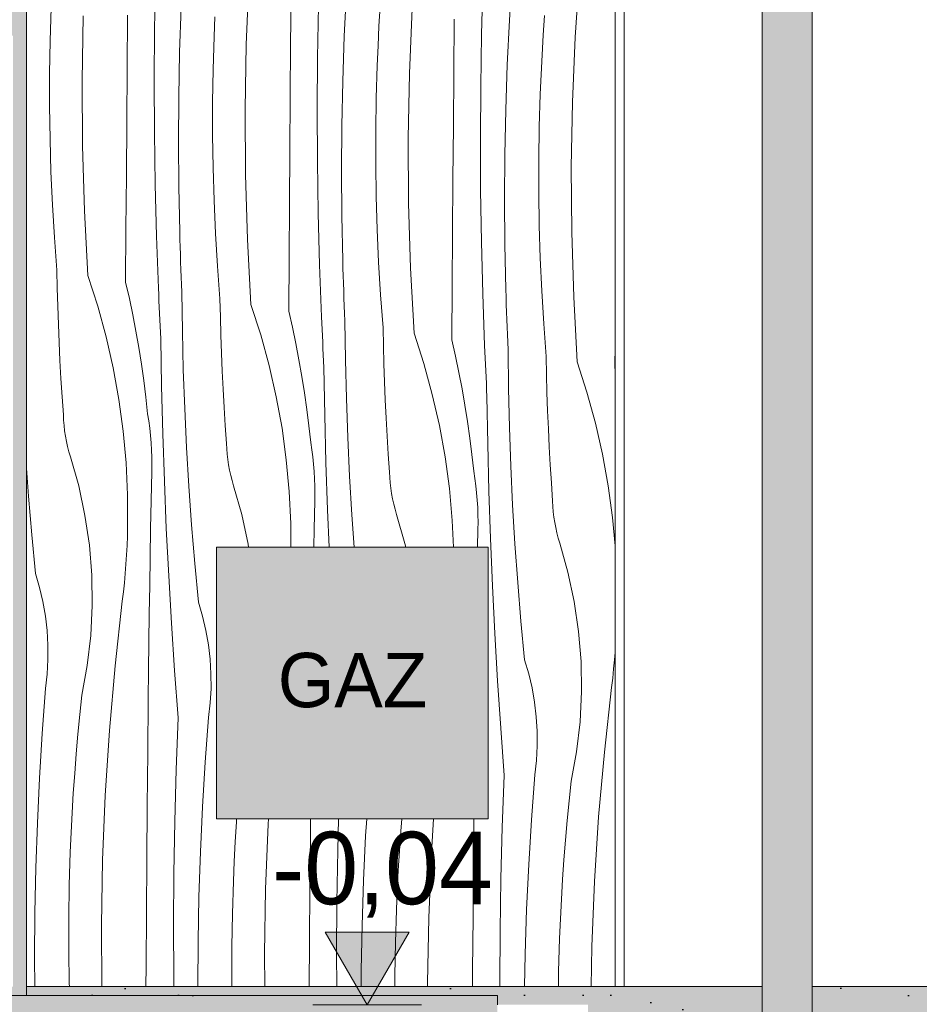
# Model space of a CAD drawing. Extents: x -366324 to -207045, y 68808 to 138616.
# Tile 116 of 170: x -214912 to -212925, y 78970 to 81145. Entities that reach past the tile are written whole.
import ezdxf

# ---------------------------------------------------------------- set-up
doc = ezdxf.new("R2010")
doc.units = 0
doc.header["$MEASUREMENT"] = 0
doc.linetypes.add('Dashed', pattern=[564.444447, 282.222223, -282.222223])
for name, color, linetype, lineweight in [('Arch IS_Nr_Pióra__21', 7, 'Continuous', 9), ('Arch kolorystyka_Nr_Pióra__1', 7, 'Continuous', 25), ('Arch kolorystyka_Nr_Pióra__41', 7, 'Continuous', 15), ('Arch opisy_Nr_Pióra__1', 7, 'Continuous', 25), ('Arch rynny_Nr_Pióra__21', 7, 'Continuous', 9), ('Arch schody_Nr_Pióra__21', 7, 'Continuous', 9), ('Arch wymiary_Nr_Pióra__21', 7, 'Continuous', 9), ('arch wypelnienia_Nr_Pióra__100', 2, 'Continuous', 25), ('Arch ściany zewnętrzne_Nr_Pióra__21', 7, 'Continuous', 9)]:
    doc.layers.add(name, color=color, linetype=linetype, lineweight=lineweight)
doc.layers.add('Arch kolorystyka_Nr_Pióra__22', color=7, linetype='Continuous', lineweight=9, true_color=0x7f7f7f)
doc.layers.add('Arch kolorystyka_Nr_Pióra__81', color=7, linetype='Continuous', lineweight=9, true_color=0x5d5d5d)
doc.layers.add('Arch wymiary', color=7, linetype='Continuous')
doc.styles.add('GENERATED_STYLE_1', font='txt')
doc.styles.add('GENERATED_STYLE_4', font='txt')

# ---------------------------------------------------------------- blocks, each defined once
blk = doc.blocks.new('*X28')
at = {"layer": 'Arch kolorystyka_Nr_Pióra__22', "linetype": 'Continuous'}
for p, q in [((-213685.1, 81105.8), (-213675.8, 81249)), ((-214614, 81124.2), (-214612.1, 81238.7)), ((-214411.4, 81089.5), (-214405.5, 81232.8)), ((-213830.2, 81143.6), (-213824.2, 81242.6)), ((-214313.4, 81091.4), (-214312.4, 81209.5)), ((-214195.1, 81108.1), (-214190.4, 81207.1)), ((-213891.7, 81111.7), (-213888.6, 81226.1)), ((-214844.9, 81098.2), (-214842.7, 81170.6)), ((-214558.7, 81072.6), (-214555.3, 81171.6)), ((-214253.8, 81060.7), (-214251.9, 81175.2)), ((-214118.3, 81130.6), (-214115.6, 81174)), ((-214051.2, 81026), (-214045.3, 81169.3)), ((-214774.1, 81009.6), (-214771.6, 81153)), ((-214674.5, 81036.9), (-214673.6, 81154.9)), ((-214482.5, 81107.1), (-214480.7, 81150.6)), ((-213953.2, 81027.9), (-213952.2, 81145.9)), ((-213834.9, 81044.6), (-213830.2, 81143.6)), ((-213755.4, 81110.5), (-213752.4, 81153.9)), ((-214614.7, 81009.8), (-214614, 81124.2)), ((-214120.5, 81087.1), (-214118.3, 81130.6)), ((-214846, 81025.8), (-214844.9, 81098.2)), ((-214484.7, 81034.7), (-214482.5, 81107.1)), ((-214198.4, 81009), (-214195.1, 81108.1)), ((-213893.6, 80997.2), (-213891.7, 81111.7)), ((-213758.1, 81067), (-213755.4, 81110.5)), ((-213691, 80962.5), (-213685.1, 81105.8)), ((-214413.9, 80946.1), (-214411.4, 81089.5)), ((-214314.3, 80973.4), (-214313.4, 81091.4)), ((-214122.3, 81043.6), (-214120.5, 81087.1)), ((-214560.6, 80973.4), (-214558.7, 81072.6)), ((-214254.5, 80946.3), (-214253.8, 81060.7)), ((-213760.3, 81023.6), (-213758.1, 81067)), ((-214675.4, 80918.9), (-214674.5, 81036.9)), ((-214485.8, 80962.3), (-214484.7, 81034.7)), ((-214124.5, 80971.2), (-214122.3, 81043.6)), ((-213838.2, 80945.5), (-213834.9, 81044.6)), ((-214846, 80953.3), (-214846, 81025.8)), ((-214773.2, 80866.1), (-214774.1, 81009.6)), ((-214614.2, 80895.3), (-214614.7, 81009.8)), ((-214053.7, 80882.6), (-214051.2, 81026)), ((-213954.1, 80909.9), (-213953.2, 81027.9)), ((-213762.1, 80980.1), (-213760.3, 81023.6)), ((-214200.4, 80909.9), (-214198.4, 81009)), ((-213894.3, 80882.7), (-213893.6, 80997.2)), ((-214561.3, 80874.3), (-214560.6, 80973.4)), ((-214315.2, 80855.4), (-214314.3, 80973.4)), ((-214125.6, 80898.8), (-214124.5, 80971.2)), ((-213764.3, 80907.7), (-213762.1, 80980.1)), ((-214844.9, 80880.9), (-214846, 80953.3)), ((-214485.8, 80889.8), (-214485.8, 80962.3)), ((-214413, 80802.6), (-214413.9, 80946.1)), ((-214254, 80831.8), (-214254.5, 80946.3)), ((-213840.2, 80846.4), (-213838.2, 80945.5)), ((-213693.5, 80819), (-213691, 80962.5)), ((-214676.3, 80800.8), (-214675.4, 80918.9)), ((-214201.1, 80810.8), (-214200.4, 80909.9)), ((-213955, 80791.9), (-213954.1, 80909.9)), ((-213765.4, 80835.2), (-213764.3, 80907.7)), ((-214842.8, 80808.5), (-214844.9, 80880.9)), ((-214612.5, 80780.8), (-214614.2, 80895.3)), ((-214484.7, 80817.4), (-214485.8, 80889.8)), ((-214125.6, 80826.3), (-214125.6, 80898.8)), ((-214052.8, 80739.1), (-214053.7, 80882.6)), ((-213893.8, 80768.3), (-213894.3, 80882.7)), ((-214768.9, 80722.7), (-214773.2, 80866.1)), ((-214560.6, 80775.2), (-214561.3, 80874.3)), ((-214316.1, 80737.3), (-214315.2, 80855.4)), ((-213840.9, 80747.3), (-213840.2, 80846.4)), ((-214482.6, 80745), (-214484.7, 80817.4)), ((-214252.3, 80717.3), (-214254, 80831.8)), ((-214124.5, 80753.9), (-214125.6, 80826.3)), ((-213765.4, 80762.8), (-213765.4, 80835.2)), ((-213692.6, 80675.6), (-213693.5, 80819)), ((-214839.5, 80736.1), (-214842.8, 80808.5)), ((-214677.1, 80682.8), (-214676.3, 80800.8)), ((-214408.7, 80659.2), (-214413, 80802.6)), ((-214200.4, 80711.6), (-214201.1, 80810.8)), ((-213955.9, 80673.8), (-213955, 80791.9)), ((-214609.6, 80666.4), (-214612.5, 80780.8)), ((-214558.5, 80676), (-214560.6, 80775.2)), ((-214122.4, 80681.5), (-214124.5, 80753.9)), ((-213892.1, 80653.8), (-213893.8, 80768.3)), ((-213764.3, 80690.4), (-213765.4, 80762.8)), ((-214835.2, 80663.8), (-214839.5, 80736.1)), ((-214479.3, 80672.6), (-214482.6, 80745)), ((-214316.9, 80619.3), (-214316.1, 80737.3)), ((-214048.5, 80595.7), (-214052.8, 80739.1)), ((-213840.2, 80648.1), (-213840.9, 80747.3)), ((-214761.3, 80579.5), (-214768.9, 80722.7)), ((-214249.4, 80602.9), (-214252.3, 80717.3)), ((-214198.3, 80612.5), (-214200.4, 80711.6)), ((-213762.2, 80617.9), (-213764.3, 80690.4)), ((-214829.7, 80591.6), (-214835.2, 80663.8)), ((-214677.9, 80564.8), (-214677.1, 80682.8)), ((-214605.4, 80552), (-214609.6, 80666.4)), ((-214558.1, 80659.4), (-214558.5, 80676)), ((-214475, 80600.3), (-214479.3, 80672.6)), ((-214119.1, 80609.1), (-214122.4, 80681.5)), ((-213956.7, 80555.8), (-213955.9, 80673.8)), ((-213688.3, 80532.2), (-213692.6, 80675.6)), ((-214557.5, 80642.7), (-214558.1, 80659.4)), ((-214557, 80626.1), (-214557.5, 80642.7)), ((-214401.1, 80516), (-214408.7, 80659.2)), ((-213889.2, 80539.4), (-213892.1, 80653.8)), ((-213838.1, 80549), (-213840.2, 80648.1)), ((-214556.4, 80609.5), (-214557, 80626.1)), ((-214317.7, 80501.3), (-214316.9, 80619.3)), ((-213758.9, 80545.6), (-213762.2, 80617.9)), ((-214555.8, 80592.8), (-214556.4, 80609.5)), ((-214469.5, 80528), (-214475, 80600.3)), ((-214245.2, 80488.5), (-214249.4, 80602.9)), ((-214197.9, 80595.9), (-214198.3, 80612.5)), ((-214114.8, 80536.8), (-214119.1, 80609.1)), ((-214828.9, 80551.6), (-214829.7, 80591.6)), ((-214761.3, 80579.5), (-214739.6, 80512.3)), ((-214555.1, 80576.2), (-214555.8, 80592.8)), ((-214554.4, 80559.5), (-214555.1, 80576.2)), ((-214197.3, 80579.2), (-214197.9, 80595.9)), ((-214196.8, 80562.6), (-214197.3, 80579.2)), ((-214040.9, 80452.5), (-214048.5, 80595.7)), ((-214677.9, 80564.8), (-214669.7, 80528.9)), ((-214553.7, 80542.9), (-214554.4, 80559.5)), ((-214196.2, 80545.9), (-214196.8, 80562.6)), ((-213957.4, 80437.8), (-213956.7, 80555.8)), ((-214827.9, 80511.7), (-214828.9, 80551.6)), ((-214604.8, 80538), (-214605.4, 80552)), ((-214604.2, 80524), (-214604.8, 80538)), ((-214552.6, 80457.1), (-214553.7, 80542.9)), ((-214195.6, 80529.3), (-214196.2, 80545.9)), ((-214109.3, 80464.5), (-214114.8, 80536.8)), ((-213885, 80425), (-213889.2, 80539.4)), ((-213837.7, 80532.4), (-213838.1, 80549)), ((-213837.1, 80515.7), (-213837.7, 80532.4)), ((-213754.6, 80473.3), (-213758.9, 80545.6)), ((-213680.7, 80388.9), (-213688.3, 80532.2)), ((-214826.5, 80471.7), (-214827.9, 80511.7)), ((-214739.6, 80512.3), (-214720.9, 80444.3)), ((-214669.7, 80528.9), (-214662.2, 80492.8)), ((-214603.6, 80509.9), (-214604.2, 80524)), ((-214603, 80495.9), (-214603.6, 80509.9)), ((-214468.7, 80488.1), (-214469.5, 80528)), ((-214401.1, 80516), (-214379.4, 80448.8)), ((-214194.9, 80512.6), (-214195.6, 80529.3)), ((-214194.2, 80496), (-214194.9, 80512.6)), ((-213836.6, 80499.1), (-213837.1, 80515.7)), ((-214662.2, 80492.8), (-214655.2, 80456.7)), ((-214602.3, 80481.9), (-214603, 80495.9)), ((-214467.7, 80448.2), (-214468.7, 80488.1)), ((-214317.7, 80501.3), (-214309.5, 80465.4)), ((-214244.6, 80474.5), (-214245.2, 80488.5)), ((-214193.4, 80479.4), (-214194.2, 80496)), ((-213836, 80482.4), (-213836.6, 80499.1)), ((-214824.9, 80431.8), (-214826.5, 80471.7)), ((-214601.6, 80467.9), (-214602.3, 80481.9)), ((-214600.9, 80453.9), (-214601.6, 80467.9)), ((-214244, 80460.4), (-214244.6, 80474.5)), ((-214192.4, 80393.6), (-214193.4, 80479.4)), ((-213835.4, 80465.8), (-213836, 80482.4)), ((-213834.7, 80449.1), (-213835.4, 80465.8)), ((-213749.1, 80401), (-213754.6, 80473.3)), ((-214720.9, 80444.3), (-214705.3, 80375.5)), ((-214655.2, 80456.7), (-214648.9, 80420.4)), ((-214600.2, 80439.8), (-214600.9, 80453.9)), ((-214550.6, 80371.4), (-214552.6, 80457.1)), ((-214466.3, 80408.2), (-214467.7, 80448.2)), ((-214379.4, 80448.8), (-214360.7, 80380.8)), ((-214309.5, 80465.4), (-214302, 80429.3)), ((-214243.4, 80446.4), (-214244, 80460.4)), ((-214242.7, 80432.4), (-214243.4, 80446.4)), ((-214108.5, 80424.6), (-214109.3, 80464.5)), ((-214040.9, 80452.5), (-214019.2, 80385.3)), ((-213834, 80432.5), (-213834.7, 80449.1)), ((-214822.9, 80391.9), (-214824.9, 80431.8)), ((-214598.4, 80335.1), (-214600.2, 80439.8)), ((-214302, 80429.3), (-214295, 80393.2)), ((-214242.1, 80418.4), (-214242.7, 80432.4)), ((-214107.5, 80384.6), (-214108.5, 80424.6)), ((-213957.4, 80437.8), (-213949.3, 80401.9)), ((-213884.4, 80411), (-213885, 80425)), ((-213833.2, 80415.9), (-213834, 80432.5)), ((-213597.2, 80374.2), (-213596.9, 80430)), ((-214648.9, 80420.4), (-214643.1, 80384.1)), ((-214464.6, 80368.3), (-214466.3, 80408.2)), ((-214241.4, 80404.4), (-214242.1, 80418.4)), ((-214240.7, 80390.3), (-214241.4, 80404.4)), ((-213949.3, 80401.9), (-213941.8, 80365.8)), ((-213883.8, 80396.9), (-213884.4, 80411)), ((-213832.2, 80330.1), (-213833.2, 80415.9)), ((-213748.3, 80361.1), (-213749.1, 80401)), ((-214820.7, 80352), (-214822.9, 80391.9)), ((-214643.1, 80384.1), (-214637.9, 80347.6)), ((-214360.7, 80380.8), (-214345.1, 80312)), ((-214295, 80393.2), (-214288.7, 80356.9)), ((-214240, 80376.3), (-214240.7, 80390.3)), ((-214190.4, 80307.9), (-214192.4, 80393.6)), ((-214106.1, 80344.7), (-214107.5, 80384.6)), ((-214019.2, 80385.3), (-214000.5, 80317.3)), ((-213883.2, 80382.9), (-213883.8, 80396.9)), ((-213882.5, 80368.9), (-213883.2, 80382.9)), ((-213680.7, 80388.9), (-213659, 80321.8)), ((-214705.3, 80375.5), (-214692.7, 80306.1)), ((-214547.5, 80285.7), (-214550.6, 80371.4)), ((-214462.7, 80328.4), (-214464.6, 80368.3)), ((-214238.2, 80271.6), (-214240, 80376.3)), ((-213941.8, 80365.8), (-213934.8, 80329.7)), ((-213881.9, 80354.9), (-213882.5, 80368.9)), ((-213747.3, 80321.1), (-213748.3, 80361.1)), ((-213597.2, 80374.2), (-213596.9, 80372.6)), ((-214818.2, 80312.1), (-214820.7, 80352)), ((-214637.9, 80347.6), (-214633.3, 80311.1)), ((-214288.7, 80356.9), (-214282.9, 80320.6)), ((-214104.4, 80304.8), (-214106.1, 80344.7)), ((-213881.2, 80340.9), (-213881.9, 80354.9)), ((-213880.5, 80326.8), (-213881.2, 80340.9)), ((-214595.8, 80230.4), (-214598.4, 80335.1)), ((-214460.5, 80288.5), (-214462.7, 80328.4)), ((-214282.9, 80320.6), (-214277.7, 80284.1)), ((-214000.5, 80317.3), (-213984.9, 80248.5)), ((-213934.8, 80329.7), (-213928.4, 80293.4)), ((-213879.8, 80312.8), (-213880.5, 80326.8)), ((-213830.2, 80244.4), (-213832.2, 80330.1)), ((-213745.9, 80281.2), (-213747.3, 80321.1)), ((-213659, 80321.8), (-213640.3, 80253.8)), ((-214815.4, 80272.2), (-214818.2, 80312.1)), ((-214692.7, 80306.1), (-214683.2, 80236.2)), ((-214633.3, 80311.1), (-214629.3, 80274.5)), ((-214345.1, 80312), (-214332.5, 80242.6)), ((-214187.3, 80222.2), (-214190.4, 80307.9)), ((-214102.5, 80264.9), (-214104.4, 80304.8)), ((-213928.4, 80293.4), (-213922.7, 80257.1)), ((-213878, 80208.1), (-213879.8, 80312.8)), ((-214814.9, 80260.4), (-214815.4, 80272.2)), ((-214626.9, 80258.6), (-214629.3, 80274.5)), ((-214543.5, 80200.1), (-214547.5, 80285.7)), ((-214458, 80248.6), (-214460.5, 80288.5)), ((-214277.7, 80284.1), (-214273.1, 80247.6)), ((-214235.6, 80166.9), (-214238.2, 80271.6)), ((-213744.2, 80241.3), (-213745.9, 80281.2)), ((-214814, 80248.6), (-214814.9, 80260.4)), ((-214812.6, 80236.8), (-214814, 80248.6)), ((-214624.8, 80242.6), (-214626.9, 80258.6)), ((-214455.2, 80208.7), (-214458, 80248.6)), ((-214100.3, 80225), (-214102.5, 80264.9)), ((-213984.9, 80248.5), (-213972.3, 80179)), ((-213922.7, 80257.1), (-213917.5, 80220.6)), ((-213640.3, 80253.8), (-213624.7, 80185)), ((-214810.8, 80225.1), (-214812.6, 80236.8)), ((-214683.2, 80236.2), (-214676.8, 80165.9)), ((-214623, 80226.5), (-214624.8, 80242.6)), ((-214592.3, 80125.7), (-214595.8, 80230.4)), ((-214332.5, 80242.6), (-214323, 80172.6)), ((-214273.1, 80247.6), (-214269.1, 80211)), ((-213827.1, 80158.7), (-213830.2, 80244.4)), ((-213742.3, 80201.3), (-213744.2, 80241.3)), ((-214808.6, 80213.5), (-214810.8, 80225.1)), ((-214806.1, 80201.9), (-214808.6, 80213.5)), ((-214621.7, 80210.4), (-214623, 80226.5)), ((-214620.7, 80194.3), (-214621.7, 80210.4)), ((-214454.7, 80196.9), (-214455.2, 80208.7)), ((-214266.7, 80195.1), (-214269.1, 80211)), ((-214183.3, 80136.6), (-214187.3, 80222.2)), ((-214097.8, 80185.1), (-214100.3, 80225)), ((-213917.5, 80220.6), (-213912.9, 80184.1)), ((-213875.4, 80103.4), (-213878, 80208.1)), ((-214803.1, 80190.5), (-214806.1, 80201.9)), ((-214799.7, 80179.1), (-214803.1, 80190.5)), ((-214620.1, 80178.2), (-214620.7, 80194.3)), ((-214538.4, 80114.5), (-214543.5, 80200.1)), ((-214453.8, 80185.1), (-214454.7, 80196.9)), ((-214452.4, 80173.3), (-214453.8, 80185.1)), ((-214264.6, 80179.1), (-214266.7, 80195.1)), ((-214095, 80145.2), (-214097.8, 80185.1)), ((-213912.9, 80184.1), (-213908.9, 80147.5)), ((-213740.1, 80161.5), (-213742.3, 80201.3)), ((-213624.7, 80185), (-213612.1, 80115.5)), ((-214781.6, 80115.1), (-214799.7, 80179.1)), ((-214676.8, 80165.9), (-214673.5, 80095.4)), ((-214619.9, 80162.1), (-214620.1, 80178.2)), ((-214620.1, 80145.9), (-214619.9, 80162.1)), ((-214450.6, 80161.6), (-214452.4, 80173.3)), ((-214448.4, 80150), (-214450.6, 80161.6)), ((-214323, 80172.6), (-214316.6, 80102.4)), ((-214262.8, 80163), (-214264.6, 80179.1)), ((-214261.5, 80146.9), (-214262.8, 80163)), ((-214232.1, 80062.2), (-214235.6, 80166.9)), ((-213972.3, 80179), (-213962.8, 80109.1)), ((-213737.6, 80121.6), (-213740.1, 80161.5)), ((-214892.5, 80092.5), (-214896.9, 80154.2)), ((-214621.4, 80083.2), (-214620.1, 80145.9)), ((-214445.9, 80138.4), (-214448.4, 80150)), ((-214260.5, 80130.8), (-214261.5, 80146.9)), ((-214094.5, 80133.4), (-214095, 80145.2)), ((-213906.5, 80131.6), (-213908.9, 80147.5)), ((-213823.1, 80073.1), (-213827.1, 80158.7)), ((-214588, 80021.1), (-214592.3, 80125.7)), ((-214442.9, 80126.9), (-214445.9, 80138.4)), ((-214439.5, 80115.6), (-214442.9, 80126.9)), ((-214259.9, 80114.7), (-214260.5, 80130.8)), ((-214178.2, 80051), (-214183.3, 80136.6)), ((-214093.6, 80121.6), (-214094.5, 80133.4)), ((-214092.2, 80109.8), (-214093.6, 80121.6)), ((-213904.4, 80115.5), (-213906.5, 80131.6)), ((-213734.8, 80081.7), (-213737.6, 80121.6)), ((-214767.7, 80050), (-214781.6, 80115.1)), ((-214532.3, 80029), (-214538.4, 80114.5)), ((-214421.4, 80051.6), (-214439.5, 80115.6)), ((-214316.6, 80102.4), (-214313.3, 80031.9)), ((-214259.7, 80098.5), (-214259.9, 80114.7)), ((-214259.9, 80082.4), (-214259.7, 80098.5)), ((-214090.4, 80098.1), (-214092.2, 80109.8)), ((-214088.2, 80086.5), (-214090.4, 80098.1)), ((-213962.8, 80109.1), (-213956.4, 80038.9)), ((-213902.6, 80099.5), (-213904.4, 80115.5)), ((-213901.3, 80083.4), (-213902.6, 80099.5)), ((-213871.9, 79998.7), (-213875.4, 80103.4)), ((-213612.1, 80115.5), (-213602.6, 80045.6)), ((-214885.4, 80007.1), (-214892.5, 80092.5)), ((-214673.5, 80095.4), (-214673.4, 80024.8)), ((-214622.7, 80020.6), (-214621.4, 80083.2)), ((-214261.2, 80019.7), (-214259.9, 80082.4)), ((-214085.7, 80074.9), (-214088.2, 80086.5)), ((-214082.7, 80063.4), (-214085.7, 80074.9)), ((-213900.3, 80067.3), (-213901.3, 80083.4)), ((-213734.3, 80069.9), (-213734.8, 80081.7)), ((-214228.7, 79979.6), (-214232.1, 80062.2)), ((-214079.3, 80052.1), (-214082.7, 80063.4)), ((-213899.7, 80051.2), (-213900.3, 80067.3)), ((-213818, 79987.5), (-213823.1, 80073.1)), ((-213733.4, 80058.1), (-213734.3, 80069.9)), ((-213732, 80046.3), (-213733.4, 80058.1)), ((-214758, 79984.2), (-214767.7, 80050)), ((-214407.4, 79986.5), (-214421.4, 80051.6)), ((-214313.3, 80031.9), (-214313.2, 79979.6)), ((-214173.1, 79979.6), (-214178.2, 80051)), ((-214061.2, 79988.1), (-214079.3, 80052.1)), ((-213956.4, 80038.9), (-213953.6, 79979.6)), ((-213899.5, 80035), (-213899.7, 80051.2)), ((-213899.7, 80018.9), (-213899.5, 80035)), ((-213730.2, 80034.6), (-213732, 80046.3)), ((-213728, 80022.9), (-213730.2, 80034.6)), ((-213602.6, 80045.6), (-213596.9, 79983)), ((-214673.9, 80004.2), (-214673.4, 80024.8)), ((-214623.8, 79957.9), (-214622.7, 80020.6)), ((-214582.8, 79916.5), (-214588, 80021.1)), ((-214525.2, 79943.5), (-214532.3, 80029)), ((-214262, 79979.6), (-214261.2, 80019.7)), ((-213900.5, 79979.6), (-213899.7, 80018.9)), ((-213725.4, 80011.4), (-213728, 80022.9)), ((-213722.5, 79999.9), (-213725.4, 80011.4)), ((-214877.3, 79921.7), (-214885.4, 80007.1)), ((-214674.7, 79983.6), (-214673.9, 80004.2)), ((-214059.3, 79979.6), (-214061.2, 79988.1)), ((-213867.6, 79894.1), (-213871.9, 79998.7)), ((-213811.9, 79902), (-213818, 79987.5)), ((-213719.1, 79988.6), (-213722.5, 79999.9)), ((-213701, 79924.5), (-213719.1, 79988.6)), ((-214752.6, 79917.9), (-214758, 79984.2)), ((-214675.8, 79963.1), (-214674.7, 79983.6)), ((-214406.4, 79979.6), (-214407.4, 79986.5)), ((-214677.1, 79942.5), (-214675.8, 79963.1)), ((-214624.8, 79895.2), (-214623.8, 79957.9)), ((-214678.8, 79921.9), (-214677.1, 79942.5)), ((-214517, 79858.2), (-214525.2, 79943.5)), ((-213687, 79859.5), (-213701, 79924.5)), ((-214868.1, 79890.8), (-214877.3, 79921.7)), ((-214751.6, 79851.3), (-214752.6, 79917.9)), ((-214682.8, 79880.9), (-214680.6, 79901.4)), ((-214680.6, 79901.4), (-214678.8, 79921.9)), ((-214576.7, 79811.9), (-214582.8, 79916.5)), ((-213804.8, 79816.5), (-213811.9, 79902)), ((-214860.8, 79859.5), (-214868.1, 79890.8)), ((-214685.2, 79860.4), (-214682.8, 79880.9)), ((-214625.7, 79832.5), (-214624.8, 79895.2)), ((-213862.4, 79789.5), (-213867.6, 79894.1)), ((-214855.2, 79827.8), (-214860.8, 79859.5)), ((-214701.2, 79717.9), (-214685.2, 79860.4)), ((-214507.9, 79827.3), (-214517, 79858.2)), ((-213677.4, 79793.6), (-213687, 79859.5)), ((-214754.9, 79784.9), (-214751.6, 79851.3)), ((-214851.5, 79795.9), (-214855.2, 79827.8)), ((-214626.6, 79769.9), (-214625.7, 79832.5)), ((-214500.6, 79796), (-214507.9, 79827.3)), ((-213796.6, 79731.2), (-213804.8, 79816.5)), ((-214849.6, 79763.7), (-214851.5, 79795.9)), ((-214569.8, 79707.4), (-214576.7, 79811.9)), ((-214495, 79764.3), (-214500.6, 79796)), ((-213672, 79727.3), (-213677.4, 79793.6)), ((-214762.5, 79718.8), (-214754.9, 79784.9)), ((-213856.3, 79684.9), (-213862.4, 79789.5)), ((-214849.5, 79731.6), (-214849.6, 79763.7)), ((-214627.3, 79707.2), (-214626.6, 79769.9)), ((-214491.3, 79732.4), (-214495, 79764.3)), ((-214851.2, 79699.4), (-214849.5, 79731.6)), ((-214489.4, 79700.2), (-214491.3, 79732.4)), ((-213787.5, 79700.3), (-213796.6, 79731.2)), ((-213671, 79660.8), (-213672, 79727.3)), ((-213600, 79710.9), (-213598.1, 79731.4)), ((-213598.1, 79731.4), (-213596.9, 79747.5)), ((-214774.4, 79653.3), (-214762.5, 79718.8)), ((-214713.8, 79575), (-214701.2, 79717.9)), ((-214627.9, 79644.5), (-214627.3, 79707.2)), ((-214562, 79603), (-214569.8, 79707.4)), ((-213602.2, 79690.4), (-213600, 79710.9)), ((-214854.7, 79667.5), (-214851.2, 79699.4)), ((-214489.3, 79668.1), (-214489.4, 79700.2)), ((-213849.4, 79580.4), (-213856.3, 79684.9)), ((-213780.2, 79669), (-213787.5, 79700.3)), ((-213604.6, 79669.9), (-213602.2, 79690.4)), ((-214862.1, 79568.6), (-214854.7, 79667.5)), ((-214491, 79635.9), (-214489.3, 79668.1)), ((-213774.6, 79637.3), (-213780.2, 79669)), ((-213620.6, 79527.3), (-213604.6, 79669.9)), ((-214779, 79610), (-214774.4, 79653.3)), ((-214629, 79526.5), (-214627.9, 79644.5)), ((-213674.3, 79594.3), (-213671, 79660.8)), ((-214494.5, 79603.9), (-214491, 79635.9)), ((-213770.9, 79605.3), (-213774.6, 79637.3)), ((-214783.2, 79566.7), (-214779, 79610)), ((-214566.4, 79488.6), (-214562, 79603)), ((-214501.9, 79505.1), (-214494.5, 79603.9)), ((-213769, 79573.2), (-213770.9, 79605.3)), ((-214723.1, 79431.8), (-214713.8, 79575)), ((-213841.6, 79475.9), (-213849.4, 79580.4)), ((-213681.9, 79528.2), (-213674.3, 79594.3)), ((-214868.2, 79469.6), (-214862.1, 79568.6)), ((-214787, 79523.3), (-214783.2, 79566.7)), ((-213768.9, 79541), (-213769, 79573.2)), ((-213770.6, 79508.9), (-213768.9, 79541)), ((-214790.4, 79479.9), (-214787, 79523.3)), ((-214630, 79408.4), (-214629, 79526.5)), ((-213693.8, 79462.8), (-213681.9, 79528.2)), ((-213633.2, 79384.4), (-213620.6, 79527.3)), ((-214569.5, 79374.2), (-214566.4, 79488.6)), ((-214508, 79406.1), (-214501.9, 79505.1)), ((-213774.1, 79476.9), (-213770.6, 79508.9)), ((-214872.9, 79370.6), (-214868.2, 79469.6)), ((-214793.4, 79436.5), (-214790.4, 79479.9)), ((-213846, 79361.6), (-213841.6, 79475.9)), ((-213781.5, 79378.1), (-213774.1, 79476.9)), ((-213698.4, 79419.5), (-213693.8, 79462.8)), ((-214796, 79393.1), (-214793.4, 79436.5)), ((-214728.9, 79288.5), (-214723.1, 79431.8)), ((-214631, 79290.4), (-214630, 79408.4)), ((-214512.7, 79307.1), (-214508, 79406.1)), ((-213702.6, 79376.1), (-213698.4, 79419.5)), ((-214798.3, 79349.6), (-214796, 79393.1)), ((-214433.2, 79373), (-214432.7, 79379.6)), ((-214362.9, 79368.3), (-214362.1, 79379.6)), ((-214269.8, 79344.9), (-214269.5, 79379.6)), ((-214209.3, 79310.6), (-214207.4, 79379.6)), ((-214147.8, 79342.6), (-214145.5, 79379.6)), ((-214070, 79352.9), (-214067.9, 79379.6)), ((-214002.6, 79304.8), (-213997.8, 79379.6)), ((-213909.6, 79281.4), (-213908.7, 79379.6)), ((-213642.4, 79241.3), (-213633.2, 79384.4)), ((-214876.2, 79271.5), (-214872.9, 79370.6)), ((-214571.4, 79259.7), (-214569.5, 79374.2)), ((-214435.8, 79329.5), (-214433.2, 79373)), ((-214368.7, 79225), (-214362.9, 79368.3)), ((-213849.1, 79247.1), (-213846, 79361.6)), ((-213787.6, 79279.1), (-213781.5, 79378.1)), ((-213706.4, 79332.8), (-213702.6, 79376.1)), ((-214800.1, 79306.1), (-214798.3, 79349.6)), ((-214270.8, 79226.9), (-214269.8, 79344.9)), ((-214152.5, 79243.6), (-214147.8, 79342.6)), ((-214073, 79309.5), (-214070, 79352.9)), ((-214438.1, 79286.1), (-214435.8, 79329.5)), ((-213709.8, 79289.4), (-213706.4, 79332.8)), ((-214802.3, 79233.7), (-214800.1, 79306.1)), ((-214516, 79208), (-214512.7, 79307.1)), ((-214211.2, 79196.2), (-214209.3, 79310.6)), ((-214075.6, 79266), (-214073, 79309.5)), ((-214008.5, 79161.5), (-214002.6, 79304.8)), ((-214878.2, 79172.4), (-214876.2, 79271.5)), ((-214731.4, 79145), (-214728.9, 79288.5)), ((-214631.9, 79172.4), (-214631, 79290.4)), ((-214439.9, 79242.6), (-214438.1, 79286.1)), ((-213910.6, 79163.4), (-213909.6, 79281.4)), ((-213792.3, 79180.1), (-213787.6, 79279.1)), ((-213712.8, 79246), (-213709.8, 79289.4)), ((-214572.1, 79145.2), (-214571.4, 79259.7)), ((-214077.9, 79222.6), (-214075.6, 79266)), ((-214803.4, 79161.3), (-214802.3, 79233.7)), ((-214442.1, 79170.2), (-214439.9, 79242.6)), ((-214271.7, 79108.9), (-214270.8, 79226.9)), ((-214155.8, 79144.5), (-214152.5, 79243.6)), ((-213851, 79132.7), (-213849.1, 79247.1)), ((-213715.4, 79202.5), (-213712.8, 79246)), ((-213648.3, 79097.9), (-213642.4, 79241.3)), ((-214518, 79108.9), (-214516, 79208)), ((-214371.2, 79081.5), (-214368.7, 79225)), ((-214079.7, 79179.1), (-214077.9, 79222.6)), ((-214211.9, 79081.7), (-214211.2, 79196.2)), ((-213717.6, 79159), (-213715.4, 79202.5)), ((-214878.9, 79073.3), (-214878.2, 79172.4)), ((-214803.4, 79088.8), (-214803.4, 79161.3)), ((-214632.8, 79054.3), (-214631.9, 79172.4)), ((-214443.2, 79097.7), (-214442.1, 79170.2)), ((-214081.9, 79106.7), (-214079.7, 79179.1)), ((-214011, 79018), (-214008.5, 79161.5)), ((-213911.5, 79045.4), (-213910.6, 79163.4)), ((-213795.6, 79081), (-213792.3, 79180.1)), ((-214730.6, 79009.6), (-214731.4, 79145)), ((-214571.6, 79030.8), (-214572.1, 79145.2)), ((-214157.8, 79045.4), (-214155.8, 79144.5)), ((-213719.5, 79115.6), (-213717.6, 79159)), ((-213851.7, 79018.2), (-213851, 79132.7)), ((-214518.7, 79009.8), (-214518, 79108.9)), ((-214443.2, 79025.3), (-214443.2, 79097.7)), ((-214272.4, 79009.6), (-214271.7, 79108.9)), ((-214083, 79034.2), (-214081.9, 79106.7)), ((-213721.7, 79043.1), (-213719.5, 79115.6)), ((-213649.9, 79009.6), (-213648.3, 79097.9)), ((-214802.3, 79016.4), (-214803.4, 79088.8)), ((-214370.8, 79009.6), (-214371.2, 79081.5)), ((-214211.6, 79009.6), (-214211.9, 79081.7)), ((-213797, 79009.6), (-213795.6, 79081)), ((-214878.4, 79009.6), (-214878.9, 79073.3)), ((-214633.1, 79009.6), (-214632.8, 79054.3)), ((-214158, 79009.6), (-214157.8, 79045.4)), ((-214083, 79009.6), (-214083, 79034.2)), ((-213911.8, 79009.6), (-213911.5, 79045.4)), ((-213722.2, 79009.6), (-213721.7, 79043.1)), ((-214802.1, 79009.6), (-214802.3, 79016.4)), ((-214571.3, 79009.6), (-214571.6, 79030.8)), ((-214518.7, 79009.6), (-214518.7, 79009.8)), ((-214443, 79009.6), (-214443.2, 79025.3)), ((-214011, 79009.6), (-214011, 79018)), ((-213851.7, 79009.6), (-213851.7, 79018.2))]:
    blk.add_line(p, q, dxfattribs=at)
blk = doc.blocks.new('Wypełnienie_14')
at = {"layer": 'Arch kolorystyka_Nr_Pióra__22', "linetype": 'Dashed'}
blk.add_blockref('*X28', (0, 0), dxfattribs=at)
blk = doc.blocks.new('Wymiary_158', base_point=(-214144.4, 78969.6))
at = {"layer": 'Arch wymiary_Nr_Pióra__21', "linetype": 'Continuous'}
blk.add_hatch(color=256, dxfattribs=at).paths.add_polyline_path([(-214144.4, 78969.6), (-214237.2, 79129.6), (-214051.6, 79129.6)], flags=0)
for p, q in [((-214144.4, 78969.6), (-214237.2, 79129.6)), ((-214237.2, 79129.6), (-214051.6, 79129.6)), ((-214051.6, 79129.6), (-214144.4, 78969.6)), ((-214144.4, 78969.6), (-214264.4, 78969.6)), ((-214144.4, 78969.6), (-214024.4, 78969.6))]:
    blk.add_line(p, q, dxfattribs=at)
at = {"layer": 'Arch wymiary_Nr_Pióra__21', "insert": (-214354.5, 79161.6), "char_height": 160, "attachment_point": 7, "style": 'GENERATED_STYLE_1'}
blk.add_mtext('{-0,04}', dxfattribs=at)

msp = doc.modelspace()

# ---------------------------------------------------------------- hatches: boundary and pattern name
at = {"layer": 'Arch kolorystyka_Nr_Pióra__1', "linetype": 'Continuous'}
h = msp.add_hatch(dxfattribs=at)
h.set_pattern_fill('Carpet', color=256, style=0, pattern_type=2)
h.set_pattern_definition([(45, (0, 300), (-95.459415, 95.459415), [0, -90, 0, -135]), (110, (300, 300), (126.8585, 46.17272), [0, -66, 0, -114])])
h.paths.add_polyline_path([(-213271.9, 79009.6), (-214896.9, 79009.6), (-214896.9, 78989.6), (-213856.9, 78989.6), (-213856.9, 78969.6), (-213656.9, 78969.6), (-213656.9, 78519.6), (-213161.9, 78519.6), (-209946.9, 78519.6), (-209946.9, 78969.6), (-209746.9, 78969.6), (-209746.9, 79009.6), (-210746.9, 79009.6), (-213161.9, 79009.6), (-213161.9, 78669.6), (-213161.9, 78608.8, -0.228497), (-213176.5, 78578.5, -0.165487), (-213212.5, 78564.3, -0.039062), (-213221.3, 78564.3, -0.165487), (-213257.3, 78578.5, -0.228497), (-213271.9, 78608.8), (-213271.9, 78988.7)], flags=0)
at = {"layer": 'Arch kolorystyka_Nr_Pióra__41', "linetype": 'Continuous'}
msp.add_hatch(color=256, dxfattribs=at).paths.add_polyline_path([(-213161.9, 78608.8), (-213161.9, 86173.9, -0.545455), (-213271.9, 86173.9), (-213271.9, 78608.8, 0.811514)], flags=0)
h = msp.add_hatch(color=256, dxfattribs=at)
h.paths.add_polyline_path([(-214896.9, 78989.6), (-215856.9, 78989.6), (-215856.9, 81879.6), (-214896.9, 81879.6)], flags=0)
h.paths.add_polyline_path([(-215776.9, 81799.6), (-214976.9, 81799.6), (-214976.9, 81229.6), (-215776.9, 81229.6)], flags=0)
h.paths.add_polyline_path([(-214926.9, 79009.6), (-215826.9, 79009.6), (-215826.9, 81109.6), (-214926.9, 81109.6)], flags=0)
at = {"layer": 'Arch kolorystyka_Nr_Pióra__81', "linetype": 'Continuous', "lineweight": 0, "true_color": 0x454545}
msp.add_hatch(color=250, dxfattribs=at).paths.add_polyline_path([(-214896.9, 78989.6), (-213856.9, 78989.6), (-213856.9, 78969.6), (-213656.9, 78969.6), (-213656.9, 78519.6), (-213161.9, 78519.6), (-209946.9, 78519.6), (-209946.9, 78969.6), (-209746.9, 78969.6), (-209746.9, 79009.6), (-210746.9, 79009.6), (-213161.9, 79009.6), (-213161.9, 78669.6), (-213161.9, 78608.8, -0.811514), (-213271.9, 78608.8), (-213271.9, 78988.7), (-213271.9, 79009.6), (-214896.9, 79009.6)], flags=0)
at = {"layer": 'Arch kolorystyka_Nr_Pióra__81', "linetype": 'Continuous', "lineweight": 0, "true_color": 0x171717}
msp.add_hatch(color=250, dxfattribs=at).paths.add_polyline_path([(-215856.9, 78519.6), (-213856.9, 78519.6), (-213856.9, 78969.6), (-213856.9, 78989.6), (-215856.9, 78989.6), (-215856.9, 78969.6)], flags=0)
at = {"layer": 'arch wypelnienia_Nr_Pióra__100', "linetype": 'Continuous', "lineweight": 0, "true_color": 0xbfbf00}
msp.add_hatch(color=52, dxfattribs=at).paths.add_polyline_path([(-213876.9, 79979.6), (-214476.9, 79979.6), (-214476.9, 79379.6), (-213876.9, 79379.6)], flags=0)

# ---------------------------------------------------------------- linework, layer by layer
at = {"layer": 'Arch IS_Nr_Pióra__21', "linetype": 'Continuous'}
for p, q in [((-214476.9, 79379.6), (-214476.9, 79979.6)), ((-214476.9, 79979.6), (-213876.9, 79979.6)), ((-213876.9, 79979.6), (-213876.9, 79379.6)), ((-213876.9, 79379.6), (-214476.9, 79379.6))]:
    msp.add_line(p, q, dxfattribs=at)
at = {"layer": 'Arch rynny_Nr_Pióra__21', "linetype": 'Continuous'}
for p, q in [((-213271.9, 86284.6), (-213271.9, 78608.8)), ((-213161.9, 86284.6), (-213161.9, 78608.8))]:
    msp.add_line(p, q, dxfattribs=at)
at = {"layer": 'Arch schody_Nr_Pióra__21', "linetype": 'Continuous'}
for p, q in [((-213856.9, 78989.6), (-215856.9, 78989.6)), ((-213856.9, 78969.6), (-213856.9, 78989.6))]:
    msp.add_line(p, q, dxfattribs=at)
at = {"layer": 'Arch ściany zewnętrzne_Nr_Pióra__21', "linetype": 'Continuous'}
for p, q in [((-214896.9, 81879.6), (-214896.9, 78989.6)), ((-213596.9, 81879.6), (-213596.9, 79009.6)), ((-213576.9, 81879.6), (-213576.9, 79009.6)), ((-213271.9, 79009.6), (-214896.9, 79009.6)), ((-209726.9, 79009.6), (-213161.9, 79009.6))]:
    msp.add_line(p, q, dxfattribs=at)

# ---------------------------------------------------------------- block references
at = {"layer": 'Arch kolorystyka_Nr_Pióra__22', "linetype": 'Dashed'}
msp.add_blockref('Wypełnienie_14', (0, 0), dxfattribs=at)
at = {"layer": 'Arch wymiary', "linetype": 'Continuous'}
msp.add_blockref('Wymiary_158', (-214144.4, 78969.6), dxfattribs=at)

# ---------------------------------------------------------------- texts
at = {"layer": 'Arch opisy_Nr_Pióra__1', "linetype": 'Continuous', "insert": (-214176.9, 79746.4), "char_height": 120, "attachment_point": 2, "style": 'GENERATED_STYLE_4'}
msp.add_mtext('{GAZ}', dxfattribs=at)

doc.saveas('drawing.dxf')
